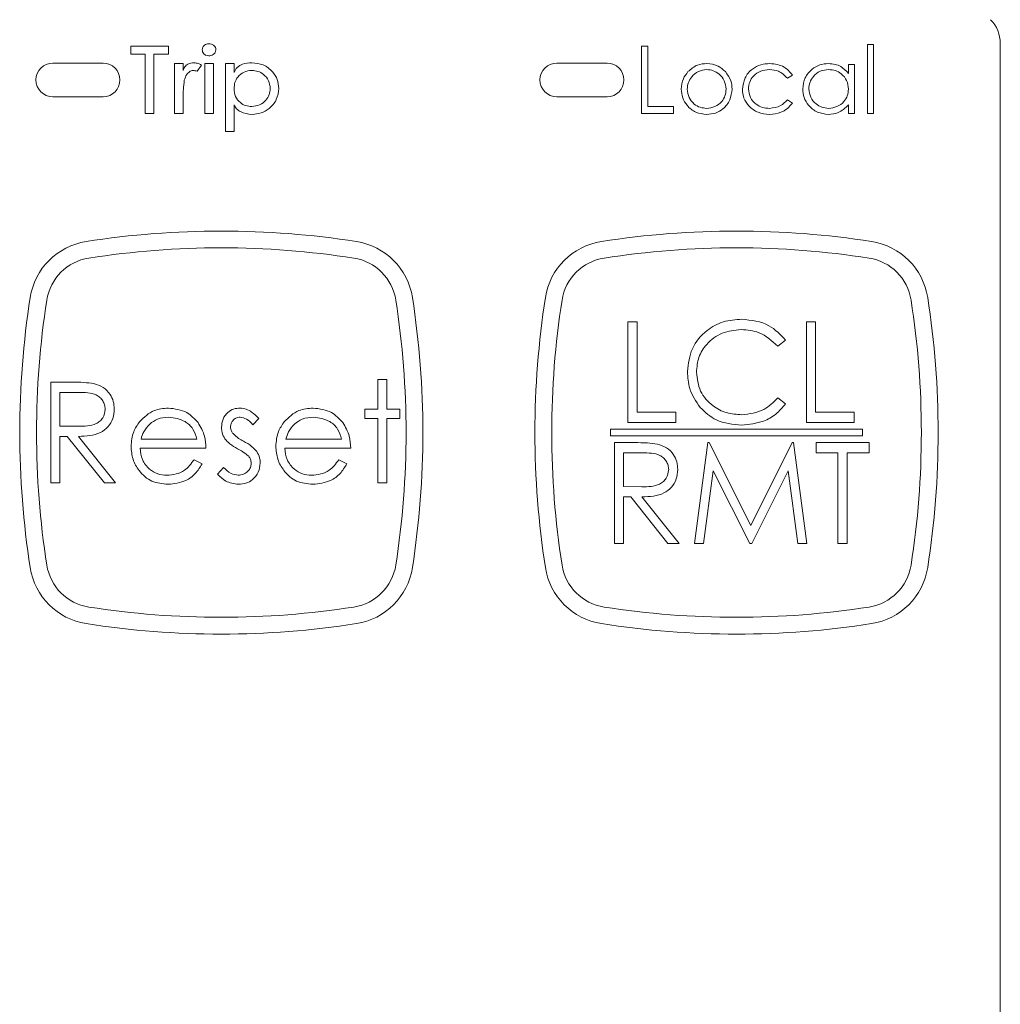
# Model space of a CAD drawing. Header units: millimetres. Extents: x 0 to 420, y 0 to 297.
# Tile 8 of 34: x 116 to 128, y 103 to 115. Entities that reach past the tile are written whole.
import ezdxf

# ---------------------------------------------------------------- set-up
doc = ezdxf.new("R2010")
doc.units = ezdxf.units.MM

msp = doc.modelspace()

# ---------------------------------------------------------------- linework, layer by layer
at = {"color": 7, "linetype": 'Continuous', "lineweight": 15}
for p, q in [((125.987, 114.334), (126.059, 114.334)), ((125.987, 113.514), (125.987, 114.334)), ((126.059, 114.334), (126.059, 113.514)), ((127.57, 85.188), (127.57, 114.348)), ((117.218, 114.221), (117.218, 114.314)), ((117.218, 114.314), (117.669, 114.314)), ((117.392, 114.221), (117.218, 114.221)), ((117.392, 113.514), (117.392, 114.221)), ((117.495, 114.221), (117.495, 113.514)), ((117.669, 114.221), (117.495, 114.221)), ((117.669, 114.314), (117.669, 114.221)), ((123.3, 114.314), (123.372, 114.314)), ((123.3, 113.514), (123.3, 114.314)), ((123.372, 114.314), (123.372, 113.596)), ((116.89, 114.114), (116.29, 114.114)), ((117.741, 114.109), (117.844, 114.109)), ((117.741, 113.514), (117.741, 114.109)), ((117.844, 114.109), (117.844, 114.024)), ((118.059, 114.091), (118.01, 114.016)), ((118.1, 113.514), (118.1, 114.109)), ((118.1, 114.109), (118.203, 114.109)), ((118.203, 114.109), (118.203, 113.514)), ((118.346, 113.298), (118.346, 114.109)), ((118.346, 114.109), (118.449, 114.109)), ((118.449, 114.109), (118.449, 114.002)), ((122.89, 114.114), (122.29, 114.114)), ((125.762, 114.098), (125.833, 114.098)), ((125.762, 113.99), (125.762, 114.098)), ((125.833, 114.098), (125.833, 113.514)), ((125.095, 113.972), (125.035, 113.934)), ((116.29, 113.714), (116.89, 113.714)), ((117.844, 113.717), (117.844, 113.514)), ((122.29, 113.714), (122.89, 113.714)), ((125.035, 113.678), (125.095, 113.638)), ((117.495, 113.514), (117.392, 113.514)), ((117.844, 113.514), (117.741, 113.514)), ((118.203, 113.514), (118.1, 113.514)), ((118.449, 113.618), (118.449, 113.298)), ((123.68, 113.514), (123.3, 113.514)), ((123.372, 113.596), (123.68, 113.596)), ((123.68, 113.596), (123.68, 113.514)), ((125.762, 113.514), (125.762, 113.615)), ((125.833, 113.514), (125.762, 113.514)), ((126.059, 113.514), (125.987, 113.514)), ((118.449, 113.298), (118.346, 113.298)), ((123.137, 111.034), (123.245, 111.034)), ((123.137, 109.834), (123.137, 111.034)), ((123.245, 111.034), (123.245, 109.957)), ((125.261, 111.034), (125.368, 111.034)), ((125.261, 109.834), (125.261, 111.034)), ((125.368, 111.034), (125.368, 109.957)), ((125.014, 110.814), (124.92, 110.741)), ((120.16, 110.344), (120.268, 110.344)), ((120.16, 109.991), (120.16, 110.344)), ((120.268, 110.344), (120.268, 109.991)), ((116.268, 110.314), (116.508, 110.314)), ((116.268, 109.114), (116.268, 110.314)), ((116.601, 110.191), (116.376, 110.191)), ((116.376, 110.191), (116.376, 109.791)), ((124.92, 110.126), (125.014, 110.055)), ((120.006, 109.883), (120.006, 109.991)), ((120.006, 109.991), (120.16, 109.991)), ((120.268, 109.991), (120.422, 109.991)), ((120.422, 109.991), (120.422, 109.883)), ((118.745, 109.881), (118.672, 109.806)), ((120.16, 109.883), (120.006, 109.883)), ((120.16, 109.114), (120.16, 109.883)), ((120.268, 109.883), (120.268, 109.114)), ((120.422, 109.883), (120.268, 109.883)), ((123.245, 109.957), (123.707, 109.957)), ((123.707, 109.957), (123.707, 109.834)), ((125.368, 109.957), (125.83, 109.957)), ((125.83, 109.957), (125.83, 109.834)), ((116.376, 109.791), (116.595, 109.789)), ((125.93, 109.754), (122.93, 109.754)), ((122.93, 109.754), (122.93, 109.674)), ((123.707, 109.834), (123.137, 109.834)), ((125.83, 109.834), (125.261, 109.834)), ((125.93, 109.674), (125.93, 109.754)), ((116.463, 109.668), (116.376, 109.668)), ((116.376, 109.668), (116.376, 109.114)), ((116.904, 109.114), (116.463, 109.668)), ((116.596, 109.668), (117.037, 109.114)), ((117.341, 109.637), (118.006, 109.637)), ((119.064, 109.637), (119.729, 109.637)), ((122.93, 109.674), (125.93, 109.674)), ((118.114, 109.529), (117.329, 109.529)), ((119.837, 109.529), (119.053, 109.529)), ((122.976, 109.594), (123.216, 109.594)), ((122.976, 108.394), (122.976, 109.594)), ((123.93, 108.394), (124.088, 109.594)), ((124.088, 109.594), (124.104, 109.594)), ((124.104, 109.594), (124.599, 108.609)), ((124.599, 108.609), (125.093, 109.594)), ((125.093, 109.594), (125.109, 109.594)), ((125.109, 109.594), (125.268, 108.394)), ((125.376, 109.471), (125.376, 109.594)), ((125.376, 109.594), (126.007, 109.594)), ((126.007, 109.594), (126.007, 109.471)), ((123.309, 109.471), (123.084, 109.471)), ((123.084, 109.471), (123.084, 109.071)), ((125.637, 109.471), (125.376, 109.471)), ((125.637, 108.394), (125.637, 109.471)), ((126.007, 109.471), (125.745, 109.471)), ((125.745, 109.471), (125.745, 108.394)), ((117.972, 109.391), (118.068, 109.34)), ((118.253, 109.217), (118.324, 109.298)), ((119.695, 109.391), (119.791, 109.34)), ((124.153, 109.259), (124.038, 108.394)), ((124.588, 108.394), (124.153, 109.259)), ((125.045, 109.257), (124.612, 108.394)), ((125.16, 108.394), (125.045, 109.257)), ((116.376, 109.114), (116.268, 109.114)), ((117.037, 109.114), (116.904, 109.114)), ((120.268, 109.114), (120.16, 109.114)), ((123.084, 109.071), (123.303, 109.069)), ((123.171, 108.948), (123.084, 108.948)), ((123.084, 108.948), (123.084, 108.394)), ((123.612, 108.394), (123.171, 108.948)), ((123.304, 108.948), (123.745, 108.394)), ((123.084, 108.394), (122.976, 108.394)), ((123.745, 108.394), (123.612, 108.394)), ((124.038, 108.394), (123.93, 108.394)), ((124.612, 108.394), (124.588, 108.394)), ((125.268, 108.394), (125.16, 108.394)), ((125.745, 108.394), (125.637, 108.394))]:
    msp.add_line(p, q, dxfattribs=at)
for centre, radius, start, end in [((127.17, 114.348), 0.4, 0, 45), ((116.29, 113.914), 0.2, 90, 270), ((116.89, 113.914), 0.2, 270, 90), ((122.29, 113.914), 0.2, 90, 270), ((122.89, 113.914), 0.2, 270, 90), ((118.296, 101.676), 10.438, 81.1373, 98.8627), ((124.43, 101.676), 10.438, 81.1373, 98.8627), ((116.812, 111.199), 0.8, 98.8627, 171.1373), ((119.781, 111.199), 0.8, 8.8627, 81.1373), ((122.945, 111.199), 0.8, 98.8627, 171.1373), ((125.915, 111.199), 0.8, 8.8627, 81.1373), ((118.296, 101.676), 10.238, 81.1373, 98.8627), ((124.43, 101.676), 10.238, 81.1373, 98.8627), ((116.812, 111.199), 0.6, 98.8627, 171.1373), ((119.781, 111.199), 0.6, 8.8627, 81.1373), ((122.945, 111.199), 0.6, 98.8627, 171.1373), ((125.915, 111.199), 0.6, 8.8627, 81.1373), ((126.335, 109.714), 10.438, 171.1373, 188.8627), ((126.335, 109.714), 10.238, 171.1373, 188.8627), ((110.258, 109.714), 10.238, 351.1373, 8.8627), ((110.258, 109.714), 10.438, 351.1373, 8.8627), ((132.468, 109.714), 10.438, 171.1373, 188.8627), ((132.468, 109.714), 10.238, 171.1373, 188.8627), ((116.392, 109.714), 10.238, 351.1373, 8.8627), ((116.392, 109.714), 10.438, 351.1373, 8.8627), ((116.812, 108.229), 0.6, 188.8627, 261.1373), ((119.781, 108.229), 0.6, 278.8627, 351.1373), ((122.945, 108.229), 0.6, 188.8627, 261.1373), ((125.915, 108.229), 0.6, 278.8627, 351.1373), ((116.812, 108.229), 0.8, 188.8627, 261.1373), ((119.781, 108.229), 0.8, 278.8627, 351.1373), ((122.945, 108.229), 0.8, 188.8627, 261.1373), ((125.915, 108.229), 0.8, 278.8627, 351.1373), ((118.296, 117.752), 10.238, 261.1373, 278.8627), ((124.43, 117.752), 10.238, 261.1373, 278.8627), ((118.296, 117.752), 10.438, 261.1373, 278.8627), ((124.43, 117.752), 10.438, 261.1373, 278.8627)]:
    msp.add_arc(centre, radius, start, end, dxfattribs=at)
for points, knots in [([(118.069, 114.272), (118.071, 114.283), (118.074, 114.305), (118.095, 114.328), (118.12, 114.342), (118.137, 114.344), (118.146, 114.344)], [0, 0, 0, 0, 0.279269, 0.559079, 0.779554, 1, 1, 1, 1]), ([(118.146, 114.344), (118.158, 114.344), (118.181, 114.342), (118.209, 114.324), (118.229, 114.3), (118.232, 114.282), (118.233, 114.272)], [0, 0, 0, 0, 0.280417, 0.560041, 0.780399, 1, 1, 1, 1]), ([(118.146, 114.201), (118.135, 114.202), (118.113, 114.204), (118.088, 114.223), (118.072, 114.247), (118.07, 114.264), (118.069, 114.272)], [0, 0, 0, 0, 0.279808, 0.55976, 0.779827, 1, 1, 1, 1]), ([(118.233, 114.272), (118.231, 114.261), (118.226, 114.238), (118.201, 114.215), (118.173, 114.202), (118.155, 114.201), (118.146, 114.201)], [0, 0, 0, 0, 0.277992, 0.558332, 0.779018, 1, 1, 1, 1]), ([(117.844, 114.024), (117.848, 114.04), (117.856, 114.073), (117.906, 114.109), (117.947, 114.115), (117.973, 114.119)], [0, 0, 0, 0, 0.279737, 0.559788, 1, 1, 1, 1]), ([(117.973, 114.119), (117.99, 114.116), (118.02, 114.112), (118.047, 114.097), (118.059, 114.091)], [0, 0, 0, 0, 0.559144, 1, 1, 1, 1]), ([(118.449, 114.002), (118.459, 114.024), (118.481, 114.069), (118.561, 114.11), (118.622, 114.115), (118.66, 114.119)], [0, 0, 0, 0, 0.278674, 0.559043, 1, 1, 1, 1]), ([(118.66, 114.119), (118.706, 114.114), (118.799, 114.104), (118.903, 114.022), (118.971, 113.922), (118.978, 113.849), (118.982, 113.813)], [0, 0, 0, 0, 0.279846, 0.559581, 0.779848, 1, 1, 1, 1]), ([(123.852, 114.012), (123.888, 114.043), (123.953, 114.099), (124.037, 114.106), (124.075, 114.109)], [0, 0, 0, 0, 0.558866, 1, 1, 1, 1]), ([(124.075, 114.109), (124.122, 114.104), (124.207, 114.095), (124.269, 114.037), (124.297, 114.012)], [0, 0, 0, 0, 0.559196, 1, 1, 1, 1]), ([(124.5, 113.801), (124.506, 113.848), (124.519, 113.942), (124.608, 114.044), (124.717, 114.1), (124.79, 114.106), (124.827, 114.109)], [0, 0, 0, 0, 0.279388, 0.558825, 0.779296, 1, 1, 1, 1]), ([(124.827, 114.109), (124.888, 114.102), (124.996, 114.09), (125.065, 114.008), (125.095, 113.972)], [0, 0, 0, 0, 0.5607081, 1, 1, 1, 1]), ([(125.218, 113.808), (125.224, 113.852), (125.235, 113.942), (125.319, 114.039), (125.419, 114.1), (125.49, 114.106), (125.525, 114.109)], [0, 0, 0, 0, 0.2794094, 0.559215, 0.779552, 1, 1, 1, 1]), ([(125.525, 114.109), (125.578, 114.103), (125.672, 114.092), (125.734, 114.021), (125.762, 113.99)], [0, 0, 0, 0, 0.5589991, 1, 1, 1, 1]), ([(117.961, 114.027), (117.946, 114.023), (117.915, 114.014), (117.876, 113.972), (117.864, 113.934), (117.856, 113.91)], [0, 0, 0, 0, 0.278049, 0.558371, 1, 1, 1, 1]), ([(118.01, 114.016), (118.001, 114.019), (117.985, 114.024), (117.968, 114.026), (117.961, 114.027)], [0, 0, 0, 0, 0.560196, 1, 1, 1, 1]), ([(118.659, 114.027), (118.627, 114.023), (118.564, 114.015), (118.494, 113.956), (118.454, 113.884), (118.451, 113.835), (118.449, 113.81)], [0, 0, 0, 0, 0.279473, 0.559181, 0.779417, 1, 1, 1, 1]), ([(118.88, 113.812), (118.875, 113.844), (118.866, 113.908), (118.807, 113.979), (118.734, 114.02), (118.684, 114.024), (118.659, 114.027)], [0, 0, 0, 0, 0.279487, 0.559092, 0.779526, 1, 1, 1, 1]), ([(123.772, 113.804), (123.776, 113.847), (123.784, 113.924), (123.831, 113.985), (123.852, 114.012)], [0, 0, 0, 0, 0.559297, 1, 1, 1, 1]), ([(124.074, 114.037), (124.04, 114.033), (123.972, 114.024), (123.897, 113.96), (123.851, 113.884), (123.846, 113.831), (123.844, 113.804)], [0, 0, 0, 0, 0.279473, 0.559288, 0.779573, 1, 1, 1, 1]), ([(124.305, 113.804), (124.301, 113.838), (124.293, 113.906), (124.23, 113.982), (124.155, 114.029), (124.101, 114.034), (124.074, 114.037)], [0, 0, 0, 0, 0.279601, 0.559364, 0.779645, 1, 1, 1, 1]), ([(124.297, 114.012), (124.323, 113.977), (124.369, 113.915), (124.375, 113.838), (124.377, 113.804)], [0, 0, 0, 0, 0.559216, 1, 1, 1, 1]), ([(124.822, 114.037), (124.786, 114.034), (124.715, 114.027), (124.633, 113.968), (124.58, 113.891), (124.575, 113.835), (124.572, 113.808)], [0, 0, 0, 0, 0.28014, 0.559751, 0.779851, 1, 1, 1, 1]), ([(125.035, 113.934), (125.002, 113.968), (124.942, 114.027), (124.859, 114.034), (124.822, 114.037)], [0, 0, 0, 0, 0.55847, 1, 1, 1, 1]), ([(125.526, 114.037), (125.492, 114.033), (125.423, 114.025), (125.345, 113.964), (125.299, 113.887), (125.293, 113.834), (125.29, 113.807)], [0, 0, 0, 0, 0.279753, 0.559267, 0.77973, 1, 1, 1, 1]), ([(125.762, 113.805), (125.758, 113.839), (125.75, 113.909), (125.686, 113.985), (125.608, 114.03), (125.553, 114.035), (125.526, 114.037)], [0, 0, 0, 0, 0.279651, 0.559215, 0.779501, 1, 1, 1, 1]), ([(117.856, 113.91), (117.852, 113.874), (117.843, 113.81), (117.844, 113.745), (117.844, 113.717)], [0, 0, 0, 0, 0.559566, 1, 1, 1, 1]), ([(118.449, 113.81), (118.452, 113.778), (118.458, 113.715), (118.515, 113.644), (118.586, 113.603), (118.635, 113.598), (118.66, 113.596)], [0, 0, 0, 0, 0.279841, 0.559155, 0.779618, 1, 1, 1, 1]), ([(118.66, 113.596), (118.692, 113.6), (118.756, 113.608), (118.827, 113.666), (118.871, 113.737), (118.877, 113.787), (118.88, 113.812)], [0, 0, 0, 0, 0.27958, 0.559181, 0.779738, 1, 1, 1, 1]), ([(118.982, 113.813), (118.976, 113.766), (118.964, 113.674), (118.876, 113.573), (118.772, 113.512), (118.699, 113.506), (118.662, 113.503)], [0, 0, 0, 0, 0.279319, 0.55912, 0.77945, 1, 1, 1, 1]), ([(124.075, 113.503), (124.03, 113.508), (123.94, 113.517), (123.842, 113.6), (123.782, 113.699), (123.775, 113.769), (123.772, 113.804)], [0, 0, 0, 0, 0.279777, 0.559194, 0.7796, 1, 1, 1, 1]), ([(123.844, 113.804), (123.848, 113.77), (123.856, 113.703), (123.918, 113.626), (123.995, 113.582), (124.048, 113.578), (124.074, 113.575)], [0, 0, 0, 0, 0.279588, 0.559161, 0.779534, 1, 1, 1, 1]), ([(124.074, 113.575), (124.108, 113.579), (124.176, 113.587), (124.253, 113.648), (124.297, 113.724), (124.303, 113.777), (124.305, 113.804)], [0, 0, 0, 0, 0.2797663, 0.5591653, 0.7796144, 1, 1, 1, 1]), ([(124.377, 113.804), (124.371, 113.76), (124.36, 113.671), (124.28, 113.571), (124.18, 113.512), (124.11, 113.506), (124.075, 113.503)], [0, 0, 0, 0, 0.279523, 0.559384, 0.779517, 1, 1, 1, 1]), ([(124.821, 113.503), (124.775, 113.508), (124.684, 113.516), (124.578, 113.594), (124.51, 113.693), (124.503, 113.765), (124.5, 113.801)], [0, 0, 0, 0, 0.2800402, 0.5596243, 0.7797841, 1, 1, 1, 1]), ([(124.572, 113.808), (124.577, 113.772), (124.587, 113.701), (124.656, 113.623), (124.738, 113.581), (124.794, 113.577), (124.822, 113.575)], [0, 0, 0, 0, 0.279289, 0.558749, 0.779255, 1, 1, 1, 1]), ([(125.523, 113.503), (125.478, 113.509), (125.388, 113.519), (125.289, 113.602), (125.227, 113.702), (125.221, 113.772), (125.218, 113.808)], [0, 0, 0, 0, 0.279574, 0.559348, 0.779596, 1, 1, 1, 1]), ([(125.29, 113.807), (125.295, 113.773), (125.305, 113.705), (125.367, 113.628), (125.445, 113.583), (125.498, 113.578), (125.525, 113.575)], [0, 0, 0, 0, 0.279378, 0.559095, 0.779555, 1, 1, 1, 1]), ([(125.525, 113.575), (125.56, 113.579), (125.628, 113.588), (125.708, 113.646), (125.755, 113.724), (125.759, 113.778), (125.762, 113.805)], [0, 0, 0, 0, 0.279773, 0.559415, 0.779583, 1, 1, 1, 1]), ([(125.095, 113.638), (125.076, 113.615), (125.039, 113.569), (124.945, 113.515), (124.868, 113.508), (124.821, 113.503)], [0, 0, 0, 0, 0.280193, 0.560557, 1, 1, 1, 1]), ([(124.822, 113.575), (124.869, 113.581), (124.952, 113.591), (125.01, 113.651), (125.035, 113.678)], [0, 0, 0, 0, 0.558788, 1, 1, 1, 1]), ([(118.662, 113.503), (118.614, 113.509), (118.547, 113.517), (118.475, 113.567), (118.457, 113.601), (118.449, 113.618)], [0, 0, 0, 0, 0.559038, 0.779741, 1, 1, 1, 1]), ([(125.762, 113.615), (125.724, 113.579), (125.656, 113.514), (125.564, 113.507), (125.523, 113.503)], [0, 0, 0, 0, 0.558725, 1, 1, 1, 1]), ([(123.845, 110.441), (123.856, 110.535), (123.878, 110.723), (124.056, 110.929), (124.269, 111.048), (124.417, 111.059), (124.491, 111.064)], [0, 0, 0, 0, 0.279505, 0.559095, 0.779381, 1, 1, 1, 1]), ([(124.491, 111.064), (124.606, 111.052), (124.812, 111.029), (124.953, 110.88), (125.014, 110.814)], [0, 0, 0, 0, 0.5595106, 1, 1, 1, 1]), ([(124.484, 110.941), (124.407, 110.933), (124.254, 110.915), (124.076, 110.785), (123.969, 110.614), (123.958, 110.493), (123.953, 110.432)], [0, 0, 0, 0, 0.279864, 0.559496, 0.779666, 1, 1, 1, 1]), ([(124.92, 110.741), (124.851, 110.806), (124.726, 110.922), (124.558, 110.935), (124.484, 110.941)], [0, 0, 0, 0, 0.558387, 1, 1, 1, 1]), ([(123.997, 110.013), (123.948, 110.085), (123.859, 110.215), (123.849, 110.372), (123.845, 110.441)], [0, 0, 0, 0, 0.55902, 1, 1, 1, 1]), ([(123.953, 110.432), (123.962, 110.355), (123.98, 110.2), (124.131, 110.032), (124.309, 109.939), (124.431, 109.93), (124.492, 109.926)], [0, 0, 0, 0, 0.279431, 0.558928, 0.779287, 1, 1, 1, 1]), ([(116.508, 110.314), (116.559, 110.314), (116.65, 110.314), (116.74, 110.302), (116.78, 110.297)], [0, 0, 0, 0, 0.56024, 1, 1, 1, 1]), ([(116.78, 110.297), (116.818, 110.285), (116.893, 110.26), (116.972, 110.179), (117.016, 110.086), (117.02, 110.024), (117.022, 109.993)], [0, 0, 0, 0, 0.279853, 0.559492, 0.7796, 1, 1, 1, 1]), ([(116.914, 109.993), (116.913, 110.011), (116.91, 110.046), (116.887, 110.094), (116.853, 110.134), (116.764, 110.193), (116.673, 110.192), (116.601, 110.191)], [0, 0, 0, 0, 0.125309, 0.250633, 0.375962, 0.501337, 1, 1, 1, 1]), ([(124.492, 109.926), (124.584, 109.937), (124.75, 109.958), (124.868, 110.074), (124.92, 110.126)], [0, 0, 0, 0, 0.558772, 1, 1, 1, 1]), ([(116.595, 109.789), (116.669, 109.789), (116.762, 109.789), (116.852, 109.848), (116.9, 109.903), (116.909, 109.957), (116.914, 109.993)], [0, 0, 0, 0, 0.499878, 0.625551, 0.751198, 1, 1, 1, 1]), ([(117.022, 109.993), (117.019, 109.955), (117.012, 109.879), (116.953, 109.778), (116.818, 109.677), (116.688, 109.671), (116.596, 109.668)], [0, 0, 0, 0, 0.187115, 0.373967, 0.560898, 1, 1, 1, 1]), ([(117.323, 109.843), (117.377, 109.896), (117.473, 109.99), (117.607, 110.001), (117.666, 110.006)], [0, 0, 0, 0, 0.558578, 1, 1, 1, 1]), ([(117.666, 110.006), (117.743, 109.997), (117.883, 109.981), (117.977, 109.878), (118.019, 109.833)], [0, 0, 0, 0, 0.558952, 1, 1, 1, 1]), ([(118.299, 109.776), (118.302, 109.81), (118.308, 109.877), (118.367, 109.954), (118.441, 110), (118.494, 110.004), (118.52, 110.006)], [0, 0, 0, 0, 0.279958, 0.559516, 0.779625, 1, 1, 1, 1]), ([(118.52, 110.006), (118.545, 110.003), (118.594, 109.998), (118.672, 109.953), (118.717, 109.909), (118.745, 109.881)], [0, 0, 0, 0, 0.279554, 0.559733, 1, 1, 1, 1]), ([(119.046, 109.843), (119.1, 109.896), (119.196, 109.99), (119.33, 110.001), (119.389, 110.006)], [0, 0, 0, 0, 0.558578, 1, 1, 1, 1]), ([(119.389, 110.006), (119.466, 109.997), (119.606, 109.981), (119.7, 109.878), (119.742, 109.833)], [0, 0, 0, 0, 0.558952, 1, 1, 1, 1]), ([(124.492, 109.803), (124.386, 109.812), (124.197, 109.828), (124.058, 109.956), (123.997, 110.013)], [0, 0, 0, 0, 0.559804, 1, 1, 1, 1]), ([(125.014, 110.055), (124.977, 110.012), (124.903, 109.928), (124.725, 109.826), (124.581, 109.812), (124.492, 109.803)], [0, 0, 0, 0, 0.280392, 0.560798, 1, 1, 1, 1]), ([(117.671, 109.898), (117.625, 109.894), (117.541, 109.887), (117.475, 109.838), (117.445, 109.816)], [0, 0, 0, 0, 0.559487, 1, 1, 1, 1]), ([(118.006, 109.637), (117.993, 109.678), (117.967, 109.761), (117.85, 109.871), (117.739, 109.888), (117.671, 109.898)], [0, 0, 0, 0, 0.281329, 0.561574, 1, 1, 1, 1]), ([(118.52, 109.898), (118.503, 109.896), (118.469, 109.892), (118.433, 109.858), (118.41, 109.82), (118.408, 109.794), (118.406, 109.78)], [0, 0, 0, 0, 0.279211, 0.559013, 0.779519, 1, 1, 1, 1]), ([(118.672, 109.806), (118.649, 109.832), (118.607, 109.879), (118.547, 109.893), (118.52, 109.898)], [0, 0, 0, 0, 0.5620764, 1, 1, 1, 1]), ([(119.394, 109.898), (119.348, 109.894), (119.264, 109.887), (119.198, 109.838), (119.168, 109.816)], [0, 0, 0, 0, 0.559487, 1, 1, 1, 1]), ([(119.729, 109.637), (119.716, 109.678), (119.69, 109.761), (119.573, 109.871), (119.462, 109.888), (119.394, 109.898)], [0, 0, 0, 0, 0.2813287, 0.5615738, 1, 1, 1, 1]), ([(117.222, 109.55), (117.227, 109.609), (117.237, 109.716), (117.296, 109.804), (117.323, 109.843)], [0, 0, 0, 0, 0.559427, 1, 1, 1, 1]), ([(117.445, 109.816), (117.419, 109.786), (117.372, 109.733), (117.35, 109.666), (117.341, 109.637)], [0, 0, 0, 0, 0.558814, 1, 1, 1, 1]), ([(118.019, 109.833), (118.05, 109.781), (118.106, 109.686), (118.112, 109.577), (118.114, 109.529)], [0, 0, 0, 0, 0.5588968, 1, 1, 1, 1]), ([(118.339, 109.641), (118.326, 109.665), (118.302, 109.707), (118.3, 109.755), (118.299, 109.776)], [0, 0, 0, 0, 0.5595635, 1, 1, 1, 1]), ([(118.406, 109.78), (118.408, 109.764), (118.412, 109.735), (118.429, 109.711), (118.436, 109.701)], [0, 0, 0, 0, 0.559054, 1, 1, 1, 1]), ([(118.945, 109.55), (118.95, 109.609), (118.96, 109.716), (119.019, 109.804), (119.046, 109.843)], [0, 0, 0, 0, 0.559427, 1, 1, 1, 1]), ([(119.168, 109.816), (119.142, 109.786), (119.095, 109.733), (119.073, 109.666), (119.064, 109.637)], [0, 0, 0, 0, 0.558814, 1, 1, 1, 1]), ([(119.742, 109.833), (119.773, 109.781), (119.829, 109.686), (119.835, 109.577), (119.837, 109.529)], [0, 0, 0, 0, 0.558897, 1, 1, 1, 1]), ([(118.49, 109.521), (118.458, 109.539), (118.401, 109.571), (118.358, 109.619), (118.339, 109.641)], [0, 0, 0, 0, 0.560659, 1, 1, 1, 1]), ([(118.436, 109.701), (118.458, 109.681), (118.496, 109.646), (118.541, 109.621), (118.561, 109.61)], [0, 0, 0, 0, 0.559019, 1, 1, 1, 1]), ([(117.663, 109.098), (117.596, 109.104), (117.463, 109.116), (117.32, 109.244), (117.236, 109.394), (117.226, 109.498), (117.222, 109.55)], [0, 0, 0, 0, 0.279864, 0.558814, 0.77942, 1, 1, 1, 1]), ([(117.329, 109.529), (117.335, 109.482), (117.346, 109.387), (117.431, 109.279), (117.537, 109.215), (117.612, 109.209), (117.649, 109.206)], [0, 0, 0, 0, 0.279919, 0.559364, 0.779533, 1, 1, 1, 1]), ([(118.623, 109.431), (118.6, 109.45), (118.559, 109.485), (118.511, 109.51), (118.49, 109.521)], [0, 0, 0, 0, 0.559093, 1, 1, 1, 1]), ([(118.561, 109.61), (118.595, 109.592), (118.654, 109.559), (118.699, 109.509), (118.719, 109.487)], [0, 0, 0, 0, 0.560664, 1, 1, 1, 1]), ([(119.386, 109.098), (119.319, 109.104), (119.186, 109.116), (119.043, 109.244), (118.959, 109.394), (118.949, 109.498), (118.945, 109.55)], [0, 0, 0, 0, 0.279864, 0.558814, 0.77942, 1, 1, 1, 1]), ([(119.053, 109.529), (119.058, 109.482), (119.069, 109.387), (119.154, 109.279), (119.26, 109.215), (119.335, 109.209), (119.372, 109.206)], [0, 0, 0, 0, 0.279919, 0.559364, 0.779533, 1, 1, 1, 1]), ([(123.216, 109.594), (123.267, 109.594), (123.358, 109.594), (123.448, 109.582), (123.488, 109.577)], [0, 0, 0, 0, 0.56024, 1, 1, 1, 1]), ([(123.488, 109.577), (123.526, 109.565), (123.601, 109.54), (123.68, 109.459), (123.724, 109.366), (123.728, 109.304), (123.73, 109.273)], [0, 0, 0, 0, 0.279853, 0.559492, 0.7796, 1, 1, 1, 1]), ([(118.653, 109.347), (118.651, 109.364), (118.648, 109.395), (118.631, 109.42), (118.623, 109.431)], [0, 0, 0, 0, 0.559651, 1, 1, 1, 1]), ([(118.719, 109.487), (118.733, 109.464), (118.756, 109.421), (118.759, 109.373), (118.76, 109.352)], [0, 0, 0, 0, 0.559565, 1, 1, 1, 1]), ([(123.622, 109.273), (123.621, 109.291), (123.618, 109.326), (123.595, 109.374), (123.561, 109.414), (123.472, 109.473), (123.381, 109.472), (123.309, 109.471)], [0, 0, 0, 0, 0.125309, 0.250633, 0.375962, 0.501337, 1, 1, 1, 1]), ([(117.649, 109.206), (117.686, 109.209), (117.758, 109.215), (117.881, 109.267), (117.938, 109.344), (117.972, 109.391)], [0, 0, 0, 0, 0.280506, 0.561031, 1, 1, 1, 1]), ([(118.068, 109.34), (118.043, 109.301), (117.994, 109.222), (117.857, 109.119), (117.736, 109.106), (117.663, 109.098)], [0, 0, 0, 0, 0.280893, 0.561321, 1, 1, 1, 1]), ([(118.324, 109.298), (118.351, 109.271), (118.4, 109.221), (118.468, 109.211), (118.498, 109.206)], [0, 0, 0, 0, 0.560833, 1, 1, 1, 1]), ([(118.498, 109.206), (118.52, 109.208), (118.563, 109.213), (118.613, 109.25), (118.647, 109.296), (118.651, 109.33), (118.653, 109.347)], [0, 0, 0, 0, 0.279971, 0.559694, 0.779916, 1, 1, 1, 1]), ([(118.76, 109.352), (118.756, 109.314), (118.747, 109.238), (118.677, 109.155), (118.592, 109.105), (118.533, 109.101), (118.503, 109.098)], [0, 0, 0, 0, 0.279583, 0.559255, 0.779512, 1, 1, 1, 1]), ([(119.372, 109.206), (119.409, 109.209), (119.481, 109.215), (119.605, 109.267), (119.661, 109.344), (119.695, 109.391)], [0, 0, 0, 0, 0.2805057, 0.5610306, 1, 1, 1, 1]), ([(119.791, 109.34), (119.766, 109.301), (119.717, 109.222), (119.58, 109.119), (119.459, 109.106), (119.386, 109.098)], [0, 0, 0, 0, 0.280893, 0.561321, 1, 1, 1, 1]), ([(118.503, 109.098), (118.449, 109.105), (118.352, 109.118), (118.283, 109.187), (118.253, 109.217)], [0, 0, 0, 0, 0.5592817, 1, 1, 1, 1]), ([(123.303, 109.069), (123.377, 109.069), (123.47, 109.069), (123.56, 109.128), (123.608, 109.183), (123.617, 109.237), (123.622, 109.273)], [0, 0, 0, 0, 0.499878, 0.625551, 0.751198, 1, 1, 1, 1]), ([(123.73, 109.273), (123.727, 109.235), (123.72, 109.159), (123.661, 109.058), (123.526, 108.957), (123.396, 108.951), (123.304, 108.948)], [0, 0, 0, 0, 0.187115, 0.373967, 0.560898, 1, 1, 1, 1])]:
    msp.add_open_spline(points, degree=3, knots=knots, dxfattribs=at)

doc.saveas('drawing.dxf')
